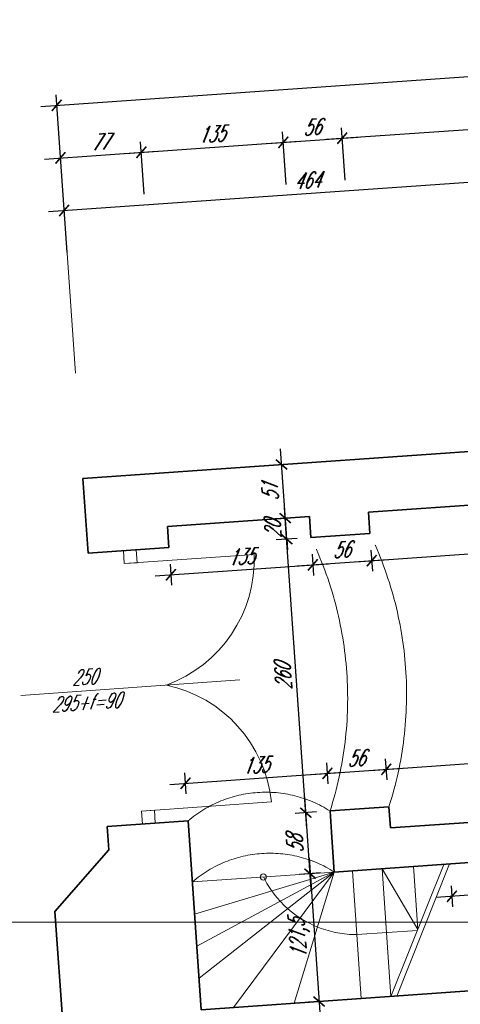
# Model space of a CAD drawing. Header units: millimetres. Extents: x 402 to 79005, y -7782 to 89952.
# Tile 216 of 256: x 21778 to 22197, y 39608 to 40542. Entities that reach past the tile are written whole.
import ezdxf

# ---------------------------------------------------------------- set-up
doc = ezdxf.new("R2010")
doc.units = ezdxf.units.MM
doc.header["$LTSCALE"] = 10
doc.linetypes.add('DASHED', pattern=[19.05, 12.7, -6.35])
doc.layers.get('0').update_dxf_attribs({"lineweight": 0})
doc.layers.get('Defpoints').update_dxf_attribs({"color": 253})
for name, color, linetype, lineweight in [('01 parter - ściany', 253, 'Continuous', 35), ('03-02_schody', 253, 'Continuous', 5), ('03_drzwi', 253, 'Continuous', 15), ('04-2_nad', 253, 'DASHED', 5), ('05-01_wymiary', 253, 'Continuous', 5), ('05-03_opis', 253, 'Continuous', 5)]:
    doc.layers.add(name, color=color, linetype=linetype, lineweight=lineweight)
doc.styles.add('ariel_wym', font='simplex.shx', dxfattribs={"width": 0.65, "oblique": 25})
doc.dimstyles.new('ariel 50', dxfattribs={"dimtxt": 15, "dimasz": 10, "dimexe": 10, "dimexo": 0, "dimgap": 5, "dimtad": 1, "dimdec": 1, "dimrnd": 0.5, "dimtxsty": 'ariel_wym', "dimblk": 'ARCHTICK', "dimcen": 2.5, "dimdle": 15, "dimazin": 0, "dimtfac": 1, "dimtdec": 1, "dimtix": 1, "dimtmove": 0, "dimatfit": 3, "dimldrblk": 'DOT', "dimfxl": 0, "dimarcsym": 0})
doc.dimstyles.new('ariel 50 wnętrze', dxfattribs={"dimtxt": 15, "dimasz": 10, "dimexe": 10, "dimexo": 0, "dimgap": 5, "dimtad": 1, "dimdec": 1, "dimrnd": 0.5, "dimtxsty": 'ariel_wym', "dimblk": 'ARCHTICK', "dimcen": 2.5, "dimdle": 15, "dimazin": 0, "dimtfac": 1, "dimtdec": 1, "dimtix": 1, "dimtmove": 0, "dimatfit": 3, "dimldrblk": 'DOT', "dimfxl": 0, "dimarcsym": 0})

# ---------------------------------------------------------------- blocks, each defined once
blk = doc.blocks.new('_ArchTick')
at = {"color": 0, "linetype": 'ByBlock', "const_width": 0.15}
blk.add_lwpolyline([(-0.5, -0.5), (0.5, 0.5)], dxfattribs=at)
blk = doc.blocks.new('*D57')
at = {"layer": '05-01_wymiary', "color": 0, "lineweight": -2}
for p, q in [((21599.74, 39494.04), (21580.31, 39771.86)), ((21621.26, 39759.68), (21571.38, 39756.2)), ((21638.59, 39511.79), (21588.71, 39508.3))]:
    blk.add_line(p, q, dxfattribs=at)
at = {"layer": 'Defpoints', "color": 0}
for p in [(21938.3, 39781.85), (21581.35, 39756.89), (21900.77, 39530.12)]:
    blk.add_point(p, dxfattribs=at)
at = {"layer": '05-01_wymiary', "color": 0, "lineweight": -2, "xscale": 10, "yscale": 10, "zscale": 10}
for p, rotation in [((21581.35, 39756.89), 94.00000000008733), ((21598.69, 39509), 274.0000000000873)]:
    blk.add_blockref('_ArchTick', p, dxfattribs=dict(at, rotation=rotation))
at = {"layer": '05-01_wymiary', "color": 0, "insert": (21576.13, 39631.97), "char_height": 15, "attachment_point": 5, "rotation": 94, "style": 'ariel_wym'}
blk.add_mtext('248,5', dxfattribs=at)
blk = doc.blocks.new('_Dot')
at = {"color": 0, "linetype": 'ByBlock', "lineweight": -2}
blk.add_line((-0.5, 0), (-1, 0), dxfattribs=at)
at = {"color": 0, "linetype": 'ByBlock', "const_width": 0.5}
blk.add_lwpolyline([(-0.25, 0, 1), (0.25, 0, 1)], format="xyb", close=True, dxfattribs=at)
blk = doc.blocks.new('*D58')
at = {"layer": '05-01_wymiary', "color": 0, "lineweight": -2}
for p, q in [((21582.4, 39741.93), (21562.17, 40031.22)), ((21603.12, 40019.05), (21553.24, 40015.56)), ((21621.26, 39759.68), (21571.38, 39756.2))]:
    blk.add_line(p, q, dxfattribs=at)
at = {"layer": 'Defpoints', "color": 0}
for p in [(21920.17, 40041.22), (21563.22, 40016.26), (21938.3, 39781.85)]:
    blk.add_point(p, dxfattribs=at)
at = {"layer": '05-01_wymiary', "color": 0, "lineweight": -2, "xscale": 10, "yscale": 10, "zscale": 10}
for p, rotation in [((21563.22, 40016.26), 94.00000000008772), ((21581.35, 39756.89), 274.0000000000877)]:
    blk.add_blockref('_ArchTick', p, dxfattribs=dict(at, rotation=rotation))
at = {"layer": '05-01_wymiary', "color": 0, "insert": (21559.82, 39885.71), "char_height": 15, "attachment_point": 5, "rotation": 94, "style": 'ariel_wym'}
blk.add_mtext('260', dxfattribs=at)
blk = doc.blocks.new('*D59')
at = {"layer": '05-01_wymiary', "color": 0, "lineweight": -2}
for p, q in [((21564.26, 40001.3), (21557.22, 40102.05)), ((21598.17, 40089.88), (21548.29, 40086.39)), ((21603.12, 40019.05), (21553.24, 40015.56))]:
    blk.add_line(p, q, dxfattribs=at)
at = {"layer": 'Defpoints', "color": 0}
for p in [(21838.4, 40106.68), (21558.26, 40087.09), (21920.17, 40041.22)]:
    blk.add_point(p, dxfattribs=at)
at = {"layer": '05-01_wymiary', "color": 0, "lineweight": -2, "xscale": 10, "yscale": 10, "zscale": 10}
for p, rotation in [((21558.26, 40087.09), 94.00000000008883), ((21563.22, 40016.26), 274.0000000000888)]:
    blk.add_blockref('_ArchTick', p, dxfattribs=dict(at, rotation=rotation))
at = {"layer": '05-01_wymiary', "color": 0, "insert": (21548.27, 40050.8), "char_height": 15, "attachment_point": 5, "rotation": 94, "style": 'ariel_wym'}
blk.add_mtext('71', dxfattribs=at)
blk = doc.blocks.new('*D60')
at = {"layer": '05-01_wymiary', "color": 0, "lineweight": -2}
for p, q in [((21507.34, 40098.56), (21512.99, 40017.76)), ((21548.29, 40086.39), (21498.41, 40082.9)), ((21551.85, 40035.51), (21501.97, 40032.03))]:
    blk.add_line(p, q, dxfattribs=at)
at = {"layer": 'Defpoints', "color": 0}
for p in [(21838.4, 40106.68), (21918.77, 40061.17), (21511.94, 40032.72)]:
    blk.add_point(p, dxfattribs=at)
at = {"layer": '05-01_wymiary', "color": 0, "lineweight": -2, "xscale": 10, "yscale": 10, "zscale": 10}
for p, rotation in [((21508.39, 40083.6), 94.0000000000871), ((21511.94, 40032.72), 274.0000000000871)]:
    blk.add_blockref('_ArchTick', p, dxfattribs=dict(at, rotation=rotation))
at = {"layer": '05-01_wymiary', "color": 0, "insert": (21497.7, 40057.29), "char_height": 15, "attachment_point": 5, "rotation": 94, "style": 'ariel_wym'}
blk.add_mtext('51', dxfattribs=at)
blk = doc.blocks.new('*D61')
at = {"layer": '05-01_wymiary', "color": 0, "lineweight": -2}
for p, q in [((21510.9, 40047.69), (21533.92, 39718.49)), ((21551.85, 40035.51), (21501.97, 40032.03)), ((21572.77, 39736.25), (21522.9, 39732.76))]:
    blk.add_line(p, q, dxfattribs=at)
at = {"layer": 'Defpoints', "color": 0}
for p in [(21918.77, 40061.17), (22130.23, 39775.23), (21532.87, 39733.45)]:
    blk.add_point(p, dxfattribs=at)
at = {"layer": '05-01_wymiary', "color": 0, "lineweight": -2, "xscale": 10, "yscale": 10, "zscale": 10}
for p, rotation in [((21511.94, 40032.72), 94.00000000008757), ((21532.87, 39733.45), 274.0000000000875)]:
    blk.add_blockref('_ArchTick', p, dxfattribs=dict(at, rotation=rotation))
at = {"layer": '05-01_wymiary', "color": 0, "insert": (21509.94, 39882.22), "char_height": 15, "attachment_point": 5, "rotation": 94, "style": 'ariel_wym'}
blk.add_mtext('300', dxfattribs=at)
blk = doc.blocks.new('*D62')
at = {"layer": '05-01_wymiary', "color": 0, "lineweight": -2}
for p, q in [((21531.82, 39748.42), (21536.57, 39680.58)), ((21572.77, 39736.25), (21522.9, 39732.76)), ((21575.42, 39698.34), (21525.55, 39694.85))]:
    blk.add_line(p, q, dxfattribs=at)
at = {"layer": 'Defpoints', "color": 0}
for p in [(22130.23, 39775.23), (22077.02, 39733.41), (21535.52, 39695.55)]:
    blk.add_point(p, dxfattribs=at)
at = {"layer": '05-01_wymiary', "color": 0, "lineweight": -2, "xscale": 10, "yscale": 10, "zscale": 10}
for p, rotation in [((21532.87, 39733.45), 94.00000000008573), ((21535.52, 39695.55), 274.0000000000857)]:
    blk.add_blockref('_ArchTick', p, dxfattribs=dict(at, rotation=rotation))
at = {"layer": '05-01_wymiary', "color": 0, "insert": (21521.73, 39713.63), "char_height": 15, "attachment_point": 5, "rotation": 94, "style": 'ariel_wym'}
blk.add_mtext('38', dxfattribs=at)
blk = doc.blocks.new('*D63')
at = {"layer": '05-01_wymiary', "color": 0, "lineweight": -2}
for p, q in [((21534.48, 39710.51), (21545.04, 39559.41)), ((21575.42, 39698.34), (21525.55, 39694.85)), ((21583.9, 39577.17), (21534.02, 39573.68))]:
    blk.add_line(p, q, dxfattribs=at)
at = {"layer": 'Defpoints', "color": 0}
for p in [(22077.02, 39733.41), (21950.82, 39602.82), (21544, 39574.37)]:
    blk.add_point(p, dxfattribs=at)
at = {"layer": '05-01_wymiary', "color": 0, "lineweight": -2, "xscale": 10, "yscale": 10, "zscale": 10}
for p, rotation in [((21535.52, 39695.55), 94.0000000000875), ((21544, 39574.37), 274.0000000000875)]:
    blk.add_blockref('_ArchTick', p, dxfattribs=dict(at, rotation=rotation))
at = {"layer": '05-01_wymiary', "color": 0, "insert": (21525.86, 39633.99), "char_height": 15, "attachment_point": 5, "rotation": 94, "style": 'ariel_wym'}
blk.add_mtext('121,5', dxfattribs=at)
blk = doc.blocks.new('*D84')
at = {"layer": '05-01_wymiary', "color": 0, "lineweight": -2}
for p, q in [((21457.46, 40095.08), (21766.67, 35673.22)), ((21498.41, 40082.9), (21448.53, 40079.41)), ((21805.52, 35690.97), (21755.65, 35687.48))]:
    blk.add_line(p, q, dxfattribs=at)
at = {"layer": 'Defpoints', "color": 0}
for p in [(21838.4, 40106.68), (22246.18, 35721.78), (21765.62, 35688.18)]:
    blk.add_point(p, dxfattribs=at)
at = {"layer": '05-01_wymiary', "color": 0, "lineweight": -2, "xscale": 10, "yscale": 10, "zscale": 10}
for p, rotation in [((21458.51, 40080.11), 94.00000000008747), ((21765.62, 35688.18), 274.0000000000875)]:
    blk.add_blockref('_ArchTick', p, dxfattribs=dict(at, rotation=rotation))
at = {"layer": '05-01_wymiary', "color": 0, "insert": (21598.17, 37883.17), "char_height": 15, "attachment_point": 5, "rotation": 94, "style": 'ariel_wym'}
blk.add_mtext('4402,5', dxfattribs=at)
blk = doc.blocks.new('*D85')
at = {"layer": '05-01_wymiary', "color": 0, "lineweight": -2}
for p, q in [((22286.3, 40353.15), (22282.81, 40403.02)), ((21805.68, 40359.63), (22298.47, 40394.09)), ((21823.43, 40320.78), (21819.94, 40370.66))]:
    blk.add_line(p, q, dxfattribs=at)
at = {"layer": 'Defpoints', "color": 0}
for p in [(22283.51, 40393.05), (21838.4, 40106.68), (22304.83, 40088.17)]:
    blk.add_point(p, dxfattribs=at)
at = {"layer": '05-01_wymiary', "color": 0, "lineweight": -2, "xscale": 10, "yscale": 10, "zscale": 10}
for p, rotation in [((22283.51, 40393.05), 3.999999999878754), ((21820.64, 40360.68), 183.9999999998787)]:
    blk.add_blockref('_ArchTick', p, dxfattribs=dict(at, rotation=rotation))
at = {"layer": '05-01_wymiary', "color": 0, "insert": (22051.2, 40389.33), "char_height": 15, "attachment_point": 5, "rotation": 4, "style": 'ariel_wym'}
blk.add_mtext('464', dxfattribs=at)
blk = doc.blocks.new('*D88')
at = {"layer": '05-01_wymiary', "color": 0, "lineweight": -2}
for p, q in [((21819.94, 40370.66), (21816.45, 40420.54)), ((21896.75, 40376.03), (21893.27, 40425.91)), ((21802.19, 40409.51), (21908.93, 40416.98))]:
    blk.add_line(p, q, dxfattribs=at)
at = {"layer": 'Defpoints', "color": 0}
for p in [(21893.96, 40415.93), (21838.4, 40106.68), (21920.17, 40041.22)]:
    blk.add_point(p, dxfattribs=at)
at = {"layer": '05-01_wymiary', "color": 0, "lineweight": -2, "xscale": 10, "yscale": 10, "zscale": 10}
for p, rotation in [((21893.96, 40415.93), 3.999999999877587), ((21817.15, 40410.56), 183.9999999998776)]:
    blk.add_blockref('_ArchTick', p, dxfattribs=dict(at, rotation=rotation))
at = {"layer": '05-01_wymiary', "color": 0, "insert": (21854.69, 40425.71), "char_height": 15, "attachment_point": 5, "rotation": 4, "style": 'ariel_wym'}
blk.add_mtext('77', dxfattribs=at)
blk = doc.blocks.new('*D89')
at = {"layer": '05-01_wymiary', "color": 0, "lineweight": -2}
for p, q in [((22031.43, 40385.45), (22027.94, 40435.32)), ((21879, 40414.88), (22043.6, 40426.39)), ((21896.75, 40376.03), (21893.27, 40425.91))]:
    blk.add_line(p, q, dxfattribs=at)
at = {"layer": 'Defpoints', "color": 0}
for p in [(22028.64, 40425.35), (22054.84, 40050.64), (21920.17, 40041.22)]:
    blk.add_point(p, dxfattribs=at)
at = {"layer": '05-01_wymiary', "color": 0, "lineweight": -2, "xscale": 10, "yscale": 10, "zscale": 10}
for p, rotation in [((22028.64, 40425.35), 3.999999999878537), ((21893.96, 40415.93), 183.9999999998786)]:
    blk.add_blockref('_ArchTick', p, dxfattribs=dict(at, rotation=rotation))
at = {"layer": '05-01_wymiary', "color": 0, "insert": (21960.43, 40433.11), "char_height": 15, "attachment_point": 5, "rotation": 4, "style": 'ariel_wym'}
blk.add_mtext('135', dxfattribs=at)
blk = doc.blocks.new('*D90')
at = {"layer": '05-01_wymiary', "color": 0, "lineweight": -2}
for p, q in [((22087.29, 40389.35), (22083.8, 40439.23)), ((22013.67, 40424.3), (22099.46, 40430.3)), ((22031.43, 40385.45), (22027.94, 40435.32))]:
    blk.add_line(p, q, dxfattribs=at)
at = {"layer": 'Defpoints', "color": 0}
for p in [(22084.5, 40429.25), (22054.84, 40050.64), (22110.7, 40054.54)]:
    blk.add_point(p, dxfattribs=at)
at = {"layer": '05-01_wymiary', "color": 0, "lineweight": -2, "xscale": 10, "yscale": 10, "zscale": 10}
for p, rotation in [((22028.64, 40425.35), 183.9999999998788), ((22084.5, 40429.25), 3.999999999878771)]:
    blk.add_blockref('_ArchTick', p, dxfattribs=dict(at, rotation=rotation))
at = {"layer": '05-01_wymiary', "color": 0, "insert": (22055.7, 40439.77), "char_height": 15, "attachment_point": 5, "rotation": 4, "style": 'ariel_wym'}
blk.add_mtext('56', dxfattribs=at)
blk = doc.blocks.new('*D91')
at = {"layer": '05-01_wymiary', "color": 0, "lineweight": -2}
for p, q in [((22480.33, 40416.84), (22476.84, 40466.71)), ((22069.54, 40428.21), (22492.5, 40457.78)), ((22087.29, 40389.35), (22083.8, 40439.23))]:
    blk.add_line(p, q, dxfattribs=at)
at = {"layer": 'Defpoints', "color": 0}
for p in [(22477.54, 40456.74), (22503.74, 40082.03), (22110.7, 40054.54)]:
    blk.add_point(p, dxfattribs=at)
at = {"layer": '05-01_wymiary', "color": 0, "lineweight": -2, "xscale": 10, "yscale": 10, "zscale": 10}
for p, rotation in [((22477.54, 40456.74), 3.999999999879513), ((22084.5, 40429.25), 183.9999999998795)]:
    blk.add_blockref('_ArchTick', p, dxfattribs=dict(at, rotation=rotation))
at = {"layer": '05-01_wymiary', "color": 0, "insert": (22280.15, 40455.47), "char_height": 15, "attachment_point": 5, "rotation": 4, "style": 'ariel_wym'}
blk.add_mtext('394', dxfattribs=at)
blk = doc.blocks.new('*D95')
at = {"layer": '05-01_wymiary', "color": 0, "lineweight": -2}
for p, q in [((22834.97, 40491.76), (22831.48, 40541.63)), ((21798.7, 40459.39), (22847.14, 40532.71)), ((21816.45, 40420.54), (21812.97, 40470.41))]:
    blk.add_line(p, q, dxfattribs=at)
at = {"layer": 'Defpoints', "color": 0}
for p in [(22832.18, 40531.66), (22856.91, 40177.9), (21838.4, 40106.68)]:
    blk.add_point(p, dxfattribs=at)
at = {"layer": '05-01_wymiary', "color": 0, "lineweight": -2, "xscale": 10, "yscale": 10, "zscale": 10}
for p, rotation in [((22832.18, 40531.66), 3.999999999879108), ((21813.66, 40460.44), 183.9999999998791)]:
    blk.add_blockref('_ArchTick', p, dxfattribs=dict(at, rotation=rotation))
at = {"layer": '05-01_wymiary', "color": 0, "insert": (22322.05, 40508.52), "char_height": 15, "attachment_point": 5, "rotation": 4, "style": 'ariel_wym'}
blk.add_mtext('1021', dxfattribs=at)
blk = doc.blocks.new('*D477')
at = {"layer": '05-01_wymiary', "color": 0, "lineweight": -2}
for p, q in [((22614.86, 39829.16), (22614.16, 39839.14)), ((22604.88, 39828.47), (22624.84, 39829.86)), ((22615.77, 39816.2), (22614.86, 39829.16)), ((22605.79, 39815.5), (22625.74, 39816.89)), ((22615.77, 39816.2), (22616.46, 39806.22))]:
    blk.add_line(p, q, dxfattribs=at)
at = {"layer": 'Defpoints', "color": 0}
for p in [(22614.86, 39829.16), (22591.62, 39814.51), (21928.33, 39781.16)]:
    blk.add_point(p, dxfattribs=at)
at = {"layer": '05-01_wymiary', "color": 0, "lineweight": -2, "xscale": 10, "yscale": 10, "zscale": 10}
for p, rotation in [((22614.86, 39829.16), 274.00000000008), ((22615.77, 39816.2), 94.00000000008)]:
    blk.add_blockref('_ArchTick', p, dxfattribs=dict(at, rotation=rotation))
at = {"layer": '05-01_wymiary', "color": 0, "insert": (22602.84, 39821.81), "char_height": 15, "attachment_point": 5, "rotation": 94, "style": 'ariel_wym'}
blk.add_mtext('13', dxfattribs=at)
blk = doc.blocks.new('*D615')
at = {"layer": '05-01_wymiary', "color": 0, "lineweight": -2}
for p, q in [((22545.33, 39745.39), (22546.72, 39725.43)), ((22560.99, 39736.46), (22173.64, 39709.37)), ((22187.91, 39720.39), (22189.3, 39700.44))]:
    blk.add_line(p, q, dxfattribs=at)
at = {"layer": 'Defpoints', "color": 0}
for p in [(22543.88, 39766.06), (22186.46, 39741.07), (22188.61, 39710.42)]:
    blk.add_point(p, dxfattribs=at)
at = {"layer": '05-01_wymiary', "color": 0, "lineweight": -2, "xscale": 10, "yscale": 10, "zscale": 10}
for p, rotation in [((22546.02, 39735.41), 3.999999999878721), ((22188.61, 39710.42), 183.9999999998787)]:
    blk.add_blockref('_ArchTick', p, dxfattribs=dict(at, rotation=rotation))
at = {"layer": '05-01_wymiary', "color": 0, "insert": (22366.34, 39736.81), "char_height": 15, "attachment_point": 5, "rotation": 4, "style": 'ariel_wym'}
blk.add_mtext('358,5', dxfattribs=at)
blk = doc.blocks.new('*D616')
at = {"layer": '05-01_wymiary', "color": 0, "lineweight": -2}
for p, q in [((22055.95, 40034.69), (22057.35, 40014.74)), ((21907.02, 40014.25), (22071.61, 40025.76)), ((21921.28, 40025.27), (21922.68, 40005.32))]:
    blk.add_line(p, q, dxfattribs=at)
at = {"layer": 'Defpoints', "color": 0}
for p in [(22053.44, 40070.59), (21918.77, 40061.17), (22056.65, 40024.71)]:
    blk.add_point(p, dxfattribs=at)
at = {"layer": '05-01_wymiary', "color": 0, "lineweight": -2, "xscale": 10, "yscale": 10, "zscale": 10}
for p, rotation in [((22056.65, 40024.71), 3.999999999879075), ((21921.98, 40015.29), 183.9999999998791)]:
    blk.add_blockref('_ArchTick', p, dxfattribs=dict(at, rotation=rotation))
at = {"layer": '05-01_wymiary', "color": 0, "insert": (21988.44, 40032.47), "char_height": 15, "attachment_point": 5, "rotation": 4, "style": 'ariel_wym'}
blk.add_mtext('135', dxfattribs=at)
blk = doc.blocks.new('*D617')
at = {"layer": '05-01_wymiary', "color": 0, "lineweight": -2}
for p, q in [((22111.82, 40038.59), (22113.21, 40018.64)), ((22041.69, 40023.67), (22127.48, 40029.66)), ((22055.95, 40034.69), (22057.35, 40014.74))]:
    blk.add_line(p, q, dxfattribs=at)
at = {"layer": 'Defpoints', "color": 0}
for p in [(22053.44, 40070.59), (22110.7, 40054.54), (22112.51, 40028.62)]:
    blk.add_point(p, dxfattribs=at)
at = {"layer": '05-01_wymiary', "color": 0, "lineweight": -2, "xscale": 10, "yscale": 10, "zscale": 10}
for p, rotation in [((22056.65, 40024.71), 183.9999999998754), ((22112.51, 40028.62), 3.999999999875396)]:
    blk.add_blockref('_ArchTick', p, dxfattribs=dict(at, rotation=rotation))
at = {"layer": '05-01_wymiary', "color": 0, "insert": (22083.71, 40039.13), "char_height": 15, "attachment_point": 5, "rotation": 4, "style": 'ariel_wym'}
blk.add_mtext('56', dxfattribs=at)
blk = doc.blocks.new('*D618')
at = {"layer": '05-01_wymiary', "color": 0, "lineweight": -2}
for p, q in [((22504.86, 40066.08), (22506.25, 40046.13)), ((22097.55, 40027.57), (22520.52, 40057.15)), ((22111.82, 40038.59), (22113.21, 40018.64))]:
    blk.add_line(p, q, dxfattribs=at)
at = {"layer": 'Defpoints', "color": 0}
for p in [(22503.74, 40082.03), (22505.55, 40056.1), (22110.7, 40054.54)]:
    blk.add_point(p, dxfattribs=at)
at = {"layer": '05-01_wymiary', "color": 0, "lineweight": -2, "xscale": 10, "yscale": 10, "zscale": 10}
for p, rotation in [((22505.55, 40056.1), 3.999999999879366), ((22112.51, 40028.62), 183.9999999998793)]:
    blk.add_blockref('_ArchTick', p, dxfattribs=dict(at, rotation=rotation))
at = {"layer": '05-01_wymiary', "color": 0, "insert": (22308.16, 40054.83), "char_height": 15, "attachment_point": 5, "rotation": 4, "style": 'ariel_wym'}
blk.add_mtext('394', dxfattribs=at)
blk = doc.blocks.new('*D622')
at = {"layer": '05-01_wymiary', "color": 0, "lineweight": -2}
for p, q in [((22053.01, 39746.77), (22063.57, 39595.67)), ((22064.03, 39732.5), (22044.08, 39731.11)), ((22072.5, 39611.33), (22052.55, 39609.94))]:
    blk.add_line(p, q, dxfattribs=at)
at = {"layer": 'Defpoints', "color": 0}
for p in [(22077.02, 39733.41), (22062.53, 39610.63), (22085.49, 39612.24)]:
    blk.add_point(p, dxfattribs=at)
at = {"layer": '05-01_wymiary', "color": 0, "lineweight": -2, "xscale": 10, "yscale": 10, "zscale": 10}
for p, rotation in [((22054.05, 39731.81), 94.00000000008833), ((22062.53, 39610.63), 274.0000000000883)]:
    blk.add_blockref('_ArchTick', p, dxfattribs=dict(at, rotation=rotation))
at = {"layer": '05-01_wymiary', "color": 0, "insert": (22044.39, 39670.25), "char_height": 15, "attachment_point": 5, "rotation": 94, "style": 'ariel_wym'}
blk.add_mtext('121,5', dxfattribs=at)
blk = doc.blocks.new('*D623')
at = {"layer": '05-01_wymiary', "color": 0, "lineweight": -2}
for p, q in [((22055.1, 39716.84), (22048.96, 39804.63)), ((22059.98, 39790.36), (22040.03, 39788.97)), ((22064.03, 39732.5), (22044.08, 39731.11))]:
    blk.add_line(p, q, dxfattribs=at)
at = {"layer": 'Defpoints', "color": 0}
for p in [(22050.01, 39789.67), (22072.97, 39791.27), (22077.02, 39733.41)]:
    blk.add_point(p, dxfattribs=at)
at = {"layer": '05-01_wymiary', "color": 0, "lineweight": -2, "xscale": 10, "yscale": 10, "zscale": 10}
for p, rotation in [((22050.01, 39789.67), 94.00000000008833), ((22054.05, 39731.81), 274.0000000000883)]:
    blk.add_blockref('_ArchTick', p, dxfattribs=dict(at, rotation=rotation))
at = {"layer": '05-01_wymiary', "color": 0, "insert": (22039.56, 39759.86), "char_height": 15, "attachment_point": 5, "rotation": 94, "style": 'ariel_wym'}
blk.add_mtext('58', dxfattribs=at)
blk = doc.blocks.new('*D624')
at = {"layer": '05-01_wymiary', "color": 0, "lineweight": -2}
for p, q in [((22051.05, 39774.7), (22030.82, 40064)), ((22041.85, 40049.73), (22021.89, 40048.33)), ((22059.98, 39790.36), (22040.03, 39788.97))]:
    blk.add_line(p, q, dxfattribs=at)
at = {"layer": 'Defpoints', "color": 0}
for p in [(22031.87, 40049.03), (22054.84, 40050.64), (22072.97, 39791.27)]:
    blk.add_point(p, dxfattribs=at)
at = {"layer": '05-01_wymiary', "color": 0, "lineweight": -2, "xscale": 10, "yscale": 10, "zscale": 10}
for p, rotation in [((22031.87, 40049.03), 94.00000000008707), ((22050.01, 39789.67), 274.0000000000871)]:
    blk.add_blockref('_ArchTick', p, dxfattribs=dict(at, rotation=rotation))
at = {"layer": '05-01_wymiary', "color": 0, "insert": (22028.47, 39918.48), "char_height": 15, "attachment_point": 5, "rotation": 94, "style": 'ariel_wym'}
blk.add_mtext('260', dxfattribs=at)
blk = doc.blocks.new('*D625')
at = {"layer": '05-01_wymiary', "color": 0, "lineweight": -2}
for p, q in [((22030.47, 40068.98), (22029.78, 40078.96)), ((22040.45, 40069.68), (22020.5, 40068.29)), ((22031.87, 40049.03), (22030.47, 40068.98)), ((22041.85, 40049.73), (22021.89, 40048.33)), ((22031.87, 40049.03), (22032.57, 40039.06))]:
    blk.add_line(p, q, dxfattribs=at)
at = {"layer": 'Defpoints', "color": 0}
for p in [(22030.47, 40068.98), (22053.44, 40070.59), (22054.84, 40050.64)]:
    blk.add_point(p, dxfattribs=at)
at = {"layer": '05-01_wymiary', "color": 0, "lineweight": -2, "xscale": 10, "yscale": 10, "zscale": 10}
for p, rotation in [((22030.47, 40068.98), 274.0000000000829), ((22031.87, 40049.03), 94.0000000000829)]:
    blk.add_blockref('_ArchTick', p, dxfattribs=dict(at, rotation=rotation))
at = {"layer": '05-01_wymiary', "color": 0, "insert": (22018.7, 40058.14), "char_height": 15, "attachment_point": 5, "rotation": 94, "style": 'ariel_wym'}
blk.add_mtext('20', dxfattribs=at)
blk = doc.blocks.new('*D626')
at = {"layer": '05-01_wymiary', "color": 0, "lineweight": -2}
for p, q in [((22071.18, 39816.98), (22069.78, 39836.93)), ((21920.84, 39816.49), (22085.44, 39828)), ((21936.51, 39807.56), (21935.11, 39827.51))]:
    blk.add_line(p, q, dxfattribs=at)
at = {"layer": 'Defpoints', "color": 0}
for p in [(22070.48, 39826.95), (22072.97, 39791.27), (21938.3, 39781.85)]:
    blk.add_point(p, dxfattribs=at)
at = {"layer": '05-01_wymiary', "color": 0, "lineweight": -2, "xscale": 10, "yscale": 10, "zscale": 10}
for p, rotation in [((22070.48, 39826.95), 3.999999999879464), ((21935.81, 39817.53), 183.9999999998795)]:
    blk.add_blockref('_ArchTick', p, dxfattribs=dict(at, rotation=rotation))
at = {"layer": '05-01_wymiary', "color": 0, "insert": (22002.27, 39834.71), "char_height": 15, "attachment_point": 5, "rotation": 4, "style": 'ariel_wym'}
blk.add_mtext('135', dxfattribs=at)
blk = doc.blocks.new('*D627')
at = {"layer": '05-01_wymiary', "color": 0, "lineweight": -2}
for p, q in [((22127.04, 39820.88), (22125.65, 39840.83)), ((22055.52, 39825.91), (22141.31, 39831.9)), ((22071.18, 39816.98), (22069.78, 39836.93))]:
    blk.add_line(p, q, dxfattribs=at)
at = {"layer": 'Defpoints', "color": 0}
for p in [(22126.34, 39830.86), (22128.84, 39795.18), (22072.97, 39791.27)]:
    blk.add_point(p, dxfattribs=at)
at = {"layer": '05-01_wymiary', "color": 0, "lineweight": -2, "xscale": 10, "yscale": 10, "zscale": 10}
for p, rotation in [((22070.48, 39826.95), 183.9999999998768), ((22126.34, 39830.86), 3.99999999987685)]:
    blk.add_blockref('_ArchTick', p, dxfattribs=dict(at, rotation=rotation))
at = {"layer": '05-01_wymiary', "color": 0, "insert": (22097.54, 39841.37), "char_height": 15, "attachment_point": 5, "rotation": 4, "style": 'ariel_wym'}
blk.add_mtext('56', dxfattribs=at)
blk = doc.blocks.new('*D628')
at = {"layer": '05-01_wymiary', "color": 0, "lineweight": -2}
for p, q in [((22520.08, 39848.37), (22518.69, 39868.32)), ((22111.38, 39829.81), (22534.35, 39859.39)), ((22127.04, 39820.88), (22125.65, 39840.83))]:
    blk.add_line(p, q, dxfattribs=at)
at = {"layer": 'Defpoints', "color": 0}
for p in [(22519.38, 39858.34), (22521.88, 39822.66), (22128.84, 39795.18)]:
    blk.add_point(p, dxfattribs=at)
at = {"layer": '05-01_wymiary', "color": 0, "lineweight": -2, "xscale": 10, "yscale": 10, "zscale": 10}
for p, rotation in [((22519.38, 39858.34), 3.999999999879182), ((22126.34, 39830.86), 183.9999999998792)]:
    blk.add_blockref('_ArchTick', p, dxfattribs=dict(at, rotation=rotation))
at = {"layer": '05-01_wymiary', "color": 0, "insert": (22321.99, 39857.07), "char_height": 15, "attachment_point": 5, "rotation": 4, "style": 'ariel_wym'}
blk.add_mtext('394', dxfattribs=at)
blk = doc.blocks.new('*D634')
at = {"layer": '05-01_wymiary', "color": 0, "lineweight": -2}
for p, q in [((22031.52, 40054.02), (22025.87, 40134.82)), ((22016.94, 40119.16), (22036.89, 40120.56)), ((22040.45, 40069.68), (22020.5, 40068.29))]:
    blk.add_line(p, q, dxfattribs=at)
at = {"layer": 'Defpoints', "color": 0}
for p in [(22026.92, 40119.86), (21838.4, 40106.68), (22053.44, 40070.59)]:
    blk.add_point(p, dxfattribs=at)
at = {"layer": '05-01_wymiary', "color": 0, "lineweight": -2, "xscale": 10, "yscale": 10, "zscale": 10}
for p, rotation in [((22026.92, 40119.86), 94.00000000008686), ((22030.47, 40068.98), 274.0000000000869)]:
    blk.add_blockref('_ArchTick', p, dxfattribs=dict(at, rotation=rotation))
at = {"layer": '05-01_wymiary', "color": 0, "insert": (22016.23, 40093.55), "char_height": 15, "attachment_point": 5, "rotation": 94, "style": 'ariel_wym'}
blk.add_mtext('51', dxfattribs=at)

msp = doc.modelspace()

# ---------------------------------------------------------------- linework, layer by layer
at = {"layer": '01 parter - ściany'}
for p, q in [((21838.402, 40106.677), (22311.247, 40139.741)), ((21843.354, 40035.85), (21838.402, 40106.677)), ((22109.306, 40074.496), (22304.829, 40088.168)), ((22110.701, 40054.544), (22109.306, 40074.496)), ((21918.772, 40061.172), (22053.443, 40070.589)), ((22054.838, 40050.638), (22053.443, 40070.589)), ((21920.167, 40041.221), (21918.772, 40061.172)), ((22054.838, 40050.638), (22110.701, 40054.544)), ((21920.167, 40041.221), (21843.354, 40035.85)), ((22130.233, 39775.226), (22523.273, 39802.71)), ((22072.975, 39791.271), (22128.838, 39795.178)), ((22130.233, 39775.226), (22128.838, 39795.178)), ((22074.37, 39771.32), (22072.975, 39791.271)), ((21938.303, 39781.854), (21861.491, 39776.483)), ((21863.026, 39754.537), (21861.491, 39776.483)), ((21950.822, 39602.823), (21938.303, 39781.854)), ((22077.02, 39733.413), (22074.37, 39771.32)), ((22077.02, 39733.413), (22543.88, 39766.059)), ((21863.026, 39754.537), (21811.996, 39695.834)), ((21824.657, 39514.776), (21811.996, 39695.834)), ((21950.822, 39602.823), (22590.261, 39647.537))]:
    msp.add_line(p, q, dxfattribs=at)
at = {"layer": '03-02_schody'}
for p, q in [((22180.923, 39740.678), (22130.8, 39615.408)), ((22186.464, 39741.066), (22136.34, 39615.796)), ((22152.05, 39738.987), (22156.245, 39679.001)), ((21942.349, 39723.996), (22077.02, 39733.413)), ((22077.02, 39733.413), (21944.477, 39693.57)), ((22077.02, 39733.413), (21946.602, 39663.176)), ((22077.02, 39733.413), (21948.73, 39632.75)), ((22077.02, 39733.413), (21981.248, 39604.951)), ((22077.02, 39733.413), (22038.929, 39608.984)), ((22094.183, 39734.613), (22102.656, 39613.44)), ((22122.327, 39736.581), (22130.8, 39615.408)), ((22156.245, 39679.001), (22122.327, 39736.581)), ((22098.42, 39674.027), (22155.862, 39678.043))]:
    msp.add_line(p, q, dxfattribs=at)
msp.add_circle((22009.685, 39728.704), 3, dxfattribs=at)
msp.add_arc((22098.42, 39773.368), 99.342, 206.718109, 270, dxfattribs=at)
at = {"layer": '03_drzwi'}
for p, q in [((21876.852, 40038.192), (21889.007, 40039.042)), ((21876.852, 40038.192), (21877.715, 40025.841)), ((21889.871, 40026.691), (21889.007, 40039.042)), ((22001.028, 40034.464), (21877.52, 40025.828)), ((21889.871, 40026.691), (21877.52, 40025.828)), ((22017.431, 39799.88), (21893.929, 39791.163)), ((21906.28, 39792.026), (21893.929, 39791.163)), ((21894.125, 39791.176), (21894.988, 39778.825)), ((21907.144, 39779.675), (21906.28, 39792.026)), ((21894.988, 39778.825), (21904.806, 39779.512))]:
    msp.add_line(p, q, dxfattribs=at)
for centre, start, end in [((21874.338, 40029.85), 290.014157, 2.085818), ((21891.341, 39786.735), 5.951661, 77.987146)]:
    msp.add_arc(centre, 126.774, start, end, dxfattribs=at)
at = {"layer": '04-2_nad', "ltscale": 2}
for centre, radius, start, end in [((21739.199, 39898.249), 350.5, 342.228946, 25.771054), ((21795.063, 39902.155), 350.5, 342.228946, 25.771054), ((22011.989, 39695.757), 113.324, 57.441882, 130.558118), ((22016.035, 39637.898), 113.324, 57.441882, 130.558118)]:
    msp.add_arc(centre, radius, start, end, dxfattribs=at)
at = {"layer": '05-01_wymiary'}
msp.add_line((21812.967, 40470.413), (21831.426, 40206.433), dxfattribs=at)
at = {"layer": '05-03_opis', "lineweight": 0}
msp.add_line((21987.357, 39915.675), (21779.483, 39900.866), dxfattribs=at)
at = {"layer": '05-03_opis'}
msp.add_line((21166.602, 39685.924), (22399.045, 39685.924), dxfattribs=at)

# ---------------------------------------------------------------- texts
at = {"layer": '05-03_opis', "lineweight": 0, "insert": (21840.621, 39906.295), "char_height": 14.4, "width": 62.66128, "attachment_point": 5, "rotation": 4.074958, "style": 'ariel_wym'}
msp.add_mtext('250\\P295+f=90', dxfattribs=at)

# ---------------------------------------------------------------- dimensions: what is measured, and where the dimension line sits
at = {"layer": '05-01_wymiary'}
for base, p1, p2, angle, dimstyle, picture, middle in [((22832.177, 40531.659), (21838.402, 40106.677), (22856.914, 40177.898), 4, 'ariel 50', '*D95', (22322.049, 40508.518)), ((22477.539, 40456.738), (22110.701, 40054.544), (22503.742, 40082.028), 4, 'ariel 50', '*D91', (22280.147, 40455.466)), ((22084.499, 40429.254), (22054.838, 40050.638), (22110.701, 40054.544), 4, 'ariel 50', '*D90', (22055.695, 40439.771)), ((22028.636, 40425.348), (21920.167, 40041.221), (22054.838, 40050.638), 4, 'ariel 50', '*D89', (21960.428, 40433.109)), ((22026.917, 40119.859), (22053.443, 40070.589), (21838.402, 40106.677), 94, 'ariel 50 wnętrze', '*D634', (22016.226, 40093.549)), ((21558.265, 40087.088), (21920.167, 40041.221), (21838.402, 40106.677), 94, 'ariel 50', '*D59', (21548.272, 40050.802)), ((22030.474, 40068.983), (22054.838, 40050.638), (22053.443, 40070.589), 94, 'ariel 50 wnętrze', '*D625', (22018.702, 40058.136)), ((22505.555, 40056.102), (22110.701, 40054.544), (22503.742, 40082.028), 4, 'ariel 50 wnętrze', '*D618', (22308.163, 40054.83)), ((22031.87, 40049.032), (22072.975, 39791.271), (22054.838, 40050.638), 94, 'ariel 50 wnętrze', '*D624', (22028.468, 39918.477)), ((22112.514, 40028.618), (22053.443, 40070.589), (22110.701, 40054.544), 4, 'ariel 50 wnętrze', '*D617', (22083.711, 40039.134)), ((21532.871, 39733.455), (21918.772, 40061.172), (22130.233, 39775.226), 94, 'ariel 50', '*D61', (21509.938, 39882.217)), ((21563.218, 40016.261), (21938.303, 39781.854), (21920.167, 40041.221), 94, 'ariel 50', '*D58', (21559.816, 39885.705)), ((22519.383, 39858.342), (22128.838, 39795.178), (22521.878, 39822.662), 4, 'ariel 50 wnętrze', '*D628', (22321.991, 39857.07)), ((22126.343, 39830.858), (22072.975, 39791.271), (22128.838, 39795.178), 4, 'ariel 50 wnętrze', '*D627', (22097.539, 39841.375)), ((22614.86, 39829.164), (22591.617, 39814.507), (21928.328, 39781.157), 94, 'ariel 50 wnętrze', '*D477', (22602.844, 39821.808)), ((22050.006, 39789.665), (22077.02, 39733.413), (22072.975, 39791.271), 94, 'ariel 50 wnętrze', '*D623', (22039.56, 39759.864)), ((21535.522, 39695.547), (22130.233, 39775.226), (22077.02, 39733.413), 94, 'ariel 50', '*D62', (21521.727, 39713.629)), ((21581.354, 39756.894), (21900.772, 39530.123), (21938.303, 39781.854), 94, 'ariel 50', '*D57', (21576.127, 39631.975)), ((21543.995, 39574.375), (22077.02, 39733.413), (21950.822, 39602.823), 94, 'ariel 50', '*D63', (21525.864, 39633.989))]:
    dim = msp.add_linear_dim(base=base, p1=p1, p2=p2, angle=angle, dimstyle=dimstyle, override={"dimtmove": 1}, dxfattribs=at)
    dim.commit()
    dim.dimension.update_dxf_attribs({"geometry": picture, "text_midpoint": middle})
for base, p1, p2, angle, dimstyle, picture, middle in [((21893.964, 40415.931), (21838.402, 40106.677), (21920.167, 40041.221), 4, 'ariel 50', '*D88', (21854.686, 40425.715)), ((22283.51, 40393.048), (21838.402, 40106.677), (22304.829, 40088.168), 4, 'ariel 50', '*D85', (22051.203, 40389.334)), ((21765.622, 35688.18), (21838.402, 40106.677), (22246.181, 35721.784), 94, 'ariel 50', '*D84', (21598.171, 37883.175)), ((21511.944, 40032.724), (21838.402, 40106.677), (21918.772, 40061.172), 94, 'ariel 50', '*D60', (21497.696, 40057.29)), ((22056.651, 40024.712), (21918.772, 40061.172), (22053.443, 40070.589), 4, 'ariel 50 wnętrze', '*D616', (21988.443, 40032.473)), ((22070.48, 39826.952), (21938.303, 39781.854), (22072.975, 39791.271), 4, 'ariel 50 wnętrze', '*D626', (22002.272, 39834.713)), ((22188.607, 39710.417), (22543.88, 39766.059), (22186.464, 39741.066), 4, 'ariel 50 wnętrze', '*D615', (22366.344, 39736.809)), ((22062.525, 39610.634), (22077.02, 39733.413), (22085.494, 39612.24), 94, 'ariel 50 wnętrze', '*D622', (22044.394, 39670.249))]:
    dim = msp.add_linear_dim(base=base, p1=p1, p2=p2, angle=angle, dimstyle=dimstyle, dxfattribs=at)
    dim.commit()
    dim.dimension.update_dxf_attribs({"geometry": picture, "text_midpoint": middle})

doc.saveas('drawing.dxf')
